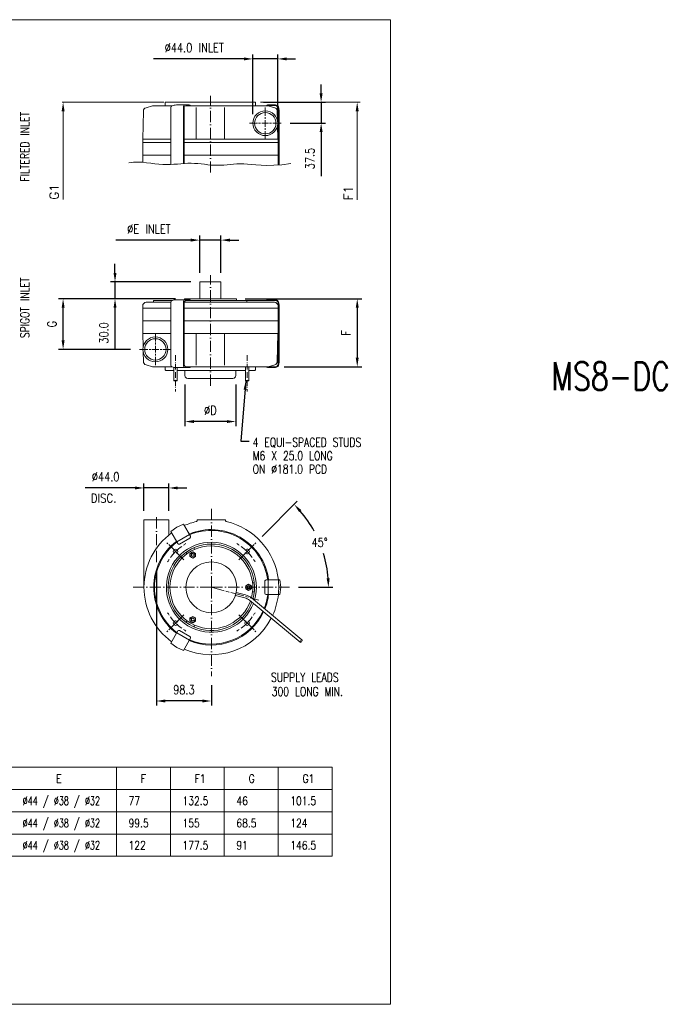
# Model space of a CAD drawing. Header units: millimetres. Extents: x 0 to 1992, y 0 to 1760.
# Tile 2 of 2: x 857 to 1992, y 0 to 1760. Entities that reach past the tile are written whole.
import ezdxf
from ezdxf.enums import TextEntityAlignment as Align

# ---------------------------------------------------------------- set-up
doc = ezdxf.new("R2010")
doc.units = ezdxf.units.MM
doc.header["$LTSCALE"] = 2
for name, pattern in [('AM_ISO08W050', [18, 12, -1.5, 3, -1.5]), ('GEN7', [15, 10, -2.5, 0, -2.5]), ('GEN7A', [7.5, 5, -1.25, 0, -1.25])]:
    doc.linetypes.add(name, pattern=pattern)
for name, color, linetype, lineweight in [('1', 9, 'CONTINUOUS', 9), ('2', 7, 'CONTINUOUS', 9), ('5', 3, 'CONTINUOUS', 9), ('6', 2, 'CONTINUOUS', 9), ('7', 4, 'GEN7', 9), ('7A', 4, 'GEN7A', 9), ('AM_0N', 7, 'CONTINUOUS', 9), ('AM_4N', 3, 'CONTINUOUS', 9), ('AM_7', 4, 'AM_ISO08W050', 9)]:
    doc.layers.add(name, color=color, linetype=linetype, lineweight=lineweight)
doc.styles.add('NICK2', font='TXT.SHX', dxfattribs={"width": 0.8, "height": 7.5})
doc.styles.get("Standard").update_dxf_attribs({"font": 'txt.shx', "width": 0.8})
doc.dimstyles.new('A-NOTOL', dxfattribs={"dimscale": 8, "dimtxt": 2, "dimasz": 2, "dimexe": 1, "dimexo": 2, "dimgap": 1.5, "dimtad": 1, "dimdec": 1, "dimzin": 0, "dimdsep": 46, "dimtxsty": 'Standard', "dimcen": 2, "dimclrd": 1, "dimclre": 1, "dimclrt": 2, "dimadec": 0, "dimazin": 0, "dimtp": 0.1, "dimtm": 0.1, "dimtfac": 1, "dimtdec": 1, "dimtmove": 0, "dimatfit": 2, "dimfxl": 1, "dimtolj": 1, "dimtzin": 0, "dimarcsym": 0})
doc.dimstyles.new('A-NOTOL-H', dxfattribs={"dimscale": 8, "dimtxt": 2, "dimasz": 2, "dimexe": 1, "dimexo": 2, "dimgap": 1.5, "dimtad": 1, "dimtih": 1, "dimtoh": 1, "dimdec": 1, "dimzin": 0, "dimdsep": 46, "dimtxsty": 'Standard', "dimcen": 2, "dimclrd": 1, "dimclre": 1, "dimclrt": 2, "dimadec": 0, "dimazin": 0, "dimtp": 0.1, "dimtm": 0.1, "dimtfac": 1, "dimtdec": 1, "dimtmove": 0, "dimatfit": 2, "dimfxl": 1, "dimtolj": 1, "dimtzin": 0, "dimarcsym": 0})

# ---------------------------------------------------------------- blocks, each defined once
blk = doc.blocks.new('*D5')
at = {"layer": '5', "color": 1, "lineweight": -2, "transparency": 16777216}
for p, q in [((1027.6, 1307.4), (1027.6, 1323.4)), ((1163.1, 1291.4), (1019.6, 1291.4)), ((1027.6, 1291.4), (1027.6, 1261.1)), ((1135.6, 1261.1), (1019.6, 1261.1)), ((1027.6, 1245.1), (1027.6, 1171))]:
    blk.add_line(p, q, dxfattribs=at)
at = {"layer": '5', "color": 1, "transparency": 16777216}
for points in [[(1025, 1307.4), (1030.3, 1307.4), (1027.6, 1291.4)], [(1025, 1245.1), (1030.3, 1245.1), (1027.6, 1261.1)]]:
    blk.add_solid(points, dxfattribs=at)
at = {"layer": '5', "color": 2, "transparency": 16777216, "insert": (1007.6, 1200.1), "char_height": 16, "attachment_point": 5, "rotation": 90}
blk.add_mtext('\\A1;30.0', dxfattribs=at)
blk = doc.blocks.new('*D2')
at = {"layer": '5', "color": 1, "lineweight": -2, "transparency": 16777216}
for p, q in [((1260.6, 1261.1), (1468.8, 1261.1)), ((1460.8, 1245.1), (1460.8, 1155.6)), ((1330.4, 1139.6), (1468.8, 1139.6))]:
    blk.add_line(p, q, dxfattribs=at)
at = {"layer": '5', "color": 1, "transparency": 16777216}
for points in [[(1458.1, 1245.1), (1463.4, 1245.1), (1460.8, 1261.1)], [(1458.1, 1155.6), (1463.4, 1155.6), (1460.8, 1139.6)]]:
    blk.add_solid(points, dxfattribs=at)
at = {"layer": '5', "color": 2, "transparency": 16777216, "insert": (1440.8, 1200.3), "char_height": 16, "attachment_point": 5, "rotation": 90}
blk.add_mtext('\\A1;F', dxfattribs=at)
blk = doc.blocks.new('*D16')
at = {"layer": '5', "color": 1, "lineweight": -2, "transparency": 16777216}
for p, q in [((1152.6, 1107.7), (1152.6, 1033.7)), ((1243.6, 1107.7), (1243.6, 1033.7)), ((1227.6, 1041.7), (1168.6, 1041.7))]:
    blk.add_line(p, q, dxfattribs=at)
at = {"layer": '5', "color": 1, "transparency": 16777216}
for points in [[(1168.6, 1044.3), (1168.6, 1039), (1152.6, 1041.7)], [(1227.6, 1044.3), (1227.6, 1039), (1243.6, 1041.7)]]:
    blk.add_solid(points, dxfattribs=at)
at = {"layer": '5', "color": 2, "transparency": 16777216, "insert": (1198.1, 1061.7), "char_height": 16, "attachment_point": 5}
blk.add_mtext('\\A1;%%cD', dxfattribs=at)
blk = doc.blocks.new('*D4')
at = {"layer": '5', "color": 1, "lineweight": -2, "transparency": 16777216}
for p, q in [((1179.1, 1307.4), (1179.1, 1374)), ((1217.1, 1307.4), (1217.1, 1374)), ((1163.1, 1366), (1029.2, 1366)), ((1217.1, 1366), (1179.1, 1366)), ((1233.1, 1366), (1249.1, 1366))]:
    blk.add_line(p, q, dxfattribs=at)
at = {"layer": '5', "color": 1, "transparency": 16777216}
for points in [[(1163.1, 1368.7), (1163.1, 1363.3), (1179.1, 1366)], [(1233.1, 1368.7), (1233.1, 1363.3), (1217.1, 1366)]]:
    blk.add_solid(points, dxfattribs=at)
at = {"layer": '5', "color": 2, "transparency": 16777216, "insert": (1088.2, 1386), "char_height": 16, "attachment_point": 5}
blk.add_mtext('\\A1;%%cE INLET', dxfattribs=at)
blk = doc.blocks.new('*D11')
at = {"layer": '5', "color": 1, "lineweight": -2, "transparency": 16777216}
for p, q in [((1396.2, 1628.4), (1396.2, 1644.4)), ((1293.4, 1612.4), (1404.2, 1612.4)), ((1396.2, 1612.4), (1396.2, 1575)), ((1340.7, 1575), (1404.2, 1575)), ((1396.2, 1559), (1396.2, 1480.6))]:
    blk.add_line(p, q, dxfattribs=at)
at = {"layer": '5', "color": 1, "transparency": 16777216}
for points in [[(1393.5, 1628.4), (1398.9, 1628.4), (1396.2, 1612.4)], [(1393.5, 1559), (1398.9, 1559), (1396.2, 1575)]]:
    blk.add_solid(points, dxfattribs=at)
at = {"layer": '5', "color": 2, "transparency": 16777216, "insert": (1376.2, 1511.8), "char_height": 16, "attachment_point": 5, "rotation": 90}
blk.add_mtext('\\A1;37.5', dxfattribs=at)
blk = doc.blocks.new('*D21')
at = {"layer": '5', "color": 1, "lineweight": -2, "transparency": 16777216}
for p, q in [((1101.6, 774.3), (1101.6, 534.2)), ((1199.9, 570.5), (1199.9, 534.2)), ((1183.9, 542.2), (1117.6, 542.2))]:
    blk.add_line(p, q, dxfattribs=at)
at = {"layer": '5', "color": 1, "transparency": 16777216}
for points in [[(1117.6, 544.8), (1117.6, 539.5), (1101.6, 542.2)], [(1183.9, 544.8), (1183.9, 539.5), (1199.9, 542.2)]]:
    blk.add_solid(points, dxfattribs=at)
at = {"layer": '5', "color": 2, "transparency": 16777216, "insert": (1150.8, 562.2), "char_height": 16, "attachment_point": 5}
blk.add_mtext('\\A1;98.3', dxfattribs=at)
blk = doc.blocks.new('*D22')
at = {"layer": '5', "color": 1, "lineweight": -2, "transparency": 16777216}
for p, q in [((1063.4, 923), (974.3, 923)), ((1079.4, 882), (1079.4, 931)), ((1123.9, 923), (1079.4, 923)), ((1123.9, 882), (1123.9, 931)), ((1139.9, 923), (1155.9, 923))]:
    blk.add_line(p, q, dxfattribs=at)
at = {"layer": '5', "color": 1, "transparency": 16777216}
for points in [[(1063.4, 925.6), (1063.4, 920.3), (1079.4, 923)], [(1139.9, 925.6), (1139.9, 920.3), (1123.9, 923)]]:
    blk.add_solid(points, dxfattribs=at)
at = {"layer": '5', "color": 2, "transparency": 16777216, "insert": (1010.9, 943), "char_height": 16, "attachment_point": 5}
blk.add_mtext('\\A1;%%c44.0', dxfattribs=at)
blk = doc.blocks.new('*D3')
at = {"layer": '5', "color": 1, "lineweight": -2, "transparency": 16777216}
for p, q in [((1135.6, 1261.1), (926.8, 1261.1)), ((934.8, 1186.6), (934.8, 1245.1)), ((1055.5, 1170.6), (926.8, 1170.6))]:
    blk.add_line(p, q, dxfattribs=at)
at = {"layer": '5', "color": 1, "transparency": 16777216}
for points in [[(932.2, 1245.1), (937.5, 1245.1), (934.8, 1261.1)], [(932.2, 1186.6), (937.5, 1186.6), (934.8, 1170.6)]]:
    blk.add_solid(points, dxfattribs=at)
at = {"layer": '5', "color": 2, "transparency": 16777216, "insert": (914.8, 1215.9), "char_height": 16, "attachment_point": 5, "rotation": 90}
blk.add_mtext('\\A1;G', dxfattribs=at)
blk = doc.blocks.new('*D14')
at = {"layer": '5', "color": 1, "lineweight": -2, "transparency": 16777216}
for p, q in [((1258.1, 1689.9), (1096.5, 1689.9)), ((1274.1, 1591), (1274.1, 1697.9)), ((1318.6, 1689.9), (1274.1, 1689.9)), ((1318.6, 1591), (1318.6, 1697.9)), ((1334.6, 1689.9), (1350.6, 1689.9))]:
    blk.add_line(p, q, dxfattribs=at)
at = {"layer": '5', "color": 1, "transparency": 16777216}
for points in [[(1258.1, 1692.5), (1258.1, 1687.2), (1274.1, 1689.9)], [(1334.6, 1692.5), (1334.6, 1687.2), (1318.6, 1689.9)]]:
    blk.add_solid(points, dxfattribs=at)
at = {"layer": '5', "color": 2, "transparency": 16777216, "insert": (1169.3, 1709.9), "char_height": 16, "attachment_point": 5}
blk.add_mtext('\\A1;%%c44.0 INLET', dxfattribs=at)
blk = doc.blocks.new('*D24')
at = {"layer": '1', "color": 1, "lineweight": -2, "transparency": 16777216}
for p, q in [((1291, 836.5), (1353.6, 899.1)), ((1355.9, 745.4), (1417.3, 745.4))]:
    blk.add_line(p, q, dxfattribs=at)
for start, end in [(28.568, 40.6207), (4.3793, 16.6883)]:
    blk.add_arc((1199.9, 745.4), 209.4, start, end, dxfattribs=at)
at = {"layer": '1', "color": 1, "transparency": 16777216}
for points in [[(1356.9, 879.9), (1360.8, 883.5), (1348, 893.5)], [(1411.4, 761.5), (1406, 761.3), (1409.3, 745.4)]]:
    blk.add_solid(points, dxfattribs=at)
at = {"layer": '1', "color": 2, "transparency": 16777216, "insert": (1393.4, 825.5), "char_height": 16, "attachment_point": 5}
blk.add_mtext('\\A1;45°', dxfattribs=at)

msp = doc.modelspace()

# ---------------------------------------------------------------- linework, layer by layer
at = {"layer": '1'}
for p, q in [((1520, 1760), (0, 1760)), ((1520, 0), (1520, 1760)), ((1296.37, 1603.33), (1296.37, 1588.39)), ((1296.37, 1582.6), (1296.37, 1585.78)), ((1268.02, 1574.98), (1282.27, 1574.98)), ((1287.77, 1574.98), (1284.29, 1574.98)), ((1296.37, 1574.98), (1290.09, 1574.98)), ((1296.37, 1574.98), (1296.37, 1580.57)), ((1296.37, 1574.98), (1296.37, 1568.69)), ((1296.37, 1574.98), (1301.96, 1574.98)), ((1303.99, 1574.98), (1307.17, 1574.98)), ((1324.72, 1574.98), (1309.78, 1574.98)), ((1296.37, 1566.38), (1296.37, 1562.9)), ((1296.37, 1546.63), (1296.37, 1560.87)), ((1099.8, 1198.99), (1099.8, 1184.74)), ((1099.8, 1179.24), (1099.8, 1182.72)), ((1071.45, 1170.64), (1086.39, 1170.64)), ((1092.19, 1170.64), (1089, 1170.64)), ((1099.8, 1170.64), (1094.21, 1170.64)), ((1099.8, 1170.64), (1099.8, 1176.92)), ((1099.8, 1170.64), (1099.8, 1165.05)), ((1099.8, 1170.64), (1106.09, 1170.64)), ((1099.8, 1163.02), (1099.8, 1159.83)), ((1108.41, 1170.64), (1111.88, 1170.64)), ((1128.15, 1170.64), (1113.91, 1170.64)), ((1099.8, 1142.28), (1099.8, 1157.23)), ((1122.31, 823.01), (1120.14, 825.17)), ((1147.04, 798.28), (1123.67, 821.65)), ((1252.8, 798.28), (1276.17, 821.65)), ((1277.52, 823.01), (1279.69, 825.17)), ((1150.56, 794.76), (1148.39, 796.92)), ((1249.27, 794.76), (1251.44, 796.92)), ((1147.04, 692.52), (1123.67, 669.15)), ((1150.56, 696.04), (1148.39, 693.87)), ((1249.27, 696.04), (1251.44, 693.87)), ((1252.8, 692.52), (1276.17, 669.15)), ((1122.31, 667.79), (1120.14, 665.62)), ((1277.52, 667.79), (1279.69, 665.62)), ((1415.77, 423.63), (277.94, 423.63)), ((1415.77, 423.63), (470.72, 423.63)), ((1030.21, 264.66), (1030.21, 423.63)), ((1126.6, 264.66), (1126.6, 423.63)), ((1222.99, 264.66), (1222.99, 423.63)), ((1319.38, 264.66), (1319.38, 423.63)), ((1415.77, 264.66), (1415.77, 423.63)), ((73.1, 383.89), (1415.77, 383.89)), ((73.1, 344.14), (1415.77, 344.14)), ((1030.21, 344.14), (1030.21, 264.66)), ((1126.6, 344.14), (1126.6, 264.66)), ((1222.99, 344.14), (1222.99, 264.66)), ((1319.38, 344.14), (1319.38, 264.66)), ((1415.77, 344.14), (1415.77, 264.66)), ((1415.77, 304.4), (73.1, 304.4)), ((73.1, 264.66), (1415.77, 264.66)), ((0, 0), (1520, 0))]:
    msp.add_line(p, q, dxfattribs=at)
for centre, radius, start, end in [((1199.92, 745.4), 90.4, 125.9387, 144.0613), ((1135.99, 809.32), 4.11, 294.90501, 240.82125), ((1199.92, 745.4), 90.4, 120.15043, 123.52892), ((1199.92, 745.4), 90.4, 56.47108, 59.84957), ((1199.92, 745.4), 90.4, 35.9387, 54.0613), ((1263.84, 809.32), 4.11, 204.90501, 150.82125), ((1199.92, 745.4), 90.4, 146.47108, 149.84957), ((1199.92, 745.4), 90.4, 30.15043, 33.52892), ((1199.92, 745.4), 120.51, 353.76175, 6.23826), ((1199.92, 745.4), 90.4, 210.15043, 213.52892), ((1199.92, 745.4), 90.4, 215.9387, 234.0613), ((1199.92, 745.4), 90.4, 305.9387, 324.0613), ((1199.92, 745.4), 90.4, 326.47108, 329.84957), ((1135.99, 681.48), 4.11, 24.90501, 330.82125), ((1199.92, 745.4), 90.4, 236.47108, 239.84957), ((1199.92, 745.4), 90.4, 300.15043, 303.52892), ((1263.84, 681.48), 4.11, 114.90501, 60.82125)]:
    msp.add_arc(centre, radius, start, end, dxfattribs=at)
at = {"layer": '2'}
for p, q in [((1094.92, 1606.09), (1083.05, 1602.67)), ((1094.92, 1606.09), (1129.84, 1606.09)), ((1117.15, 1610.83), (1117.23, 1606.15)), ((1118.74, 1612.44), (1198.09, 1612.44)), ((1127.28, 1602.92), (1127.28, 1501.21)), ((1159.96, 1607.61), (1137.49, 1607.61)), ((1149.96, 1604.61), (1149.96, 1502.82)), ((1151.36, 1602.92), (1151.36, 1502.93)), ((1154.53, 1606.09), (1301.26, 1606.09)), ((1172.69, 1546.35), (1172.69, 1602.92)), ((1277.44, 1612.44), (1198.09, 1612.44)), ((1223.49, 1546.35), (1223.49, 1602.92)), ((1279.03, 1610.83), (1278.95, 1606.09)), ((1300.28, 1607.66), (1314.33, 1607.61)), ((1300.46, 1606.45), (1314.29, 1606.44)), ((1301.26, 1606.09), (1313.13, 1602.67)), ((1319.09, 1601.64), (1319.09, 1500.28)), ((1320.38, 1601.68), (1320.38, 1500.38)), ((1320.38, 1601.68), (1321.17, 1597.32)), ((1077.58, 1546.35), (1078.46, 1596.69)), ((1317.72, 1596.69), (1318.01, 1580.06)), ((1321.16, 1597.35), (1321.17, 1500.43)), ((1318.6, 1546.35), (1318.17, 1570.66)), ((1077.09, 1546.34), (1077.09, 1504.99)), ((1077.09, 1540.35), (1127.28, 1540.35)), ((1127.28, 1546.35), (1077.58, 1546.35)), ((1198.09, 1546.35), (1151.36, 1546.35)), ((1151.36, 1540.35), (1319.09, 1540.35)), ((1198.09, 1546.35), (1318.6, 1546.35)), ((1077.09, 1517.75), (1127.28, 1517.75)), ((1319.09, 1517.75), (1151.36, 1517.75)), ((1217.09, 1291.43), (1179.09, 1291.43)), ((1179.09, 1291.43), (1179.09, 1261.13)), ((1217.09, 1291.43), (1217.09, 1261.13)), ((1083.44, 1254.78), (1127.28, 1254.78)), ((1096.74, 1257.96), (1129.84, 1257.96)), ((1096.74, 1257.96), (1096.74, 1254.78)), ((1127.28, 1254.78), (1127.28, 1142.7)), ((1159.96, 1259.48), (1137.49, 1259.48)), ((1149.96, 1256.48), (1149.96, 1140.58)), ((1151.36, 1254.78), (1151.36, 1142.7)), ((1151.36, 1254.78), (1312.74, 1254.78)), ((1151.59, 1259.48), (1151.59, 1261.13)), ((1151.59, 1261.13), (1198.09, 1261.13)), ((1315.91, 1257.96), (1154.53, 1257.96)), ((1244.59, 1261.13), (1198.09, 1261.13)), ((1244.59, 1257.96), (1244.59, 1261.13)), ((1263.38, 1257.96), (1263.38, 1254.78)), ((1300.28, 1259.52), (1314.33, 1259.47)), ((1300.46, 1258.31), (1314.35, 1258.31)), ((1319.09, 1254.78), (1319.09, 1199.27)), ((1320.38, 1253.54), (1321.17, 1249.18)), ((1320.38, 1253.54), (1320.38, 1179.23)), ((1077.09, 1248.43), (1077.09, 1199.27)), ((1077.09, 1244.47), (1127.28, 1244.47)), ((1319.09, 1244.47), (1151.36, 1244.47)), ((1321.17, 1249.18), (1321.19, 1148.69)), ((1077.09, 1221.87), (1127.28, 1221.87)), ((1319.09, 1221.87), (1151.36, 1221.87)), ((1077.09, 1199.27), (1127.28, 1199.27)), ((1077.58, 1199.27), (1078, 1174.96)), ((1319.09, 1199.27), (1151.36, 1199.27)), ((1172.69, 1199.27), (1172.69, 1142.7)), ((1223.49, 1199.27), (1223.49, 1142.7)), ((1318.6, 1199.27), (1317.72, 1148.93)), ((1319.19, 1144.33), (1319.19, 1199.37)), ((1320.4, 1144.33), (1320.4, 1179.5)), ((1078.46, 1148.93), (1078.17, 1165.56)), ((1320.4, 1144.33), (1321.19, 1148.69)), ((1094.92, 1139.52), (1083.05, 1142.94)), ((1129.84, 1139.52), (1094.92, 1139.52)), ((1117.15, 1134.79), (1117.23, 1139.52)), ((1118.74, 1133.17), (1132.99, 1133.17)), ((1159.96, 1138), (1137.49, 1138)), ((1138.99, 1133.17), (1198.09, 1133.17)), ((1152.59, 1133.17), (1152.59, 1123.74)), ((1301.26, 1139.52), (1154.53, 1139.52)), ((1260.84, 1133.17), (1198.09, 1133.17)), ((1243.59, 1133.17), (1243.59, 1123.74)), ((1277.44, 1133.17), (1266.84, 1133.17)), ((1279.03, 1134.79), (1278.95, 1139.47)), ((1300.3, 1138.35), (1314.35, 1138.4)), ((1300.48, 1139.56), (1314.37, 1139.56)), ((1301.26, 1139.52), (1313.13, 1142.94)), ((1138.99, 1115.14), (1132.99, 1115.14)), ((1157.59, 1118.74), (1238.59, 1118.74)), ((1266.84, 1115.13), (1260.84, 1115.13)), ((1079.41, 866.05), (1123.86, 866.05)), ((1079.41, 745.4), (1079.41, 866.05)), ((1123.86, 866.05), (1123.86, 838.87)), ((1174.52, 864.49), (1174.52, 866.05)), ((1225.32, 866.05), (1174.52, 866.05)), ((1225.32, 864.49), (1225.32, 866.05)), ((1127.28, 845.02), (1137.95, 852.73)), ((1127.28, 845.02), (1139.71, 823.49)), ((1137.95, 852.73), (1149.96, 858.11)), ((1149.96, 858.11), (1162.39, 836.58)), ((1160.58, 839.72), (1137.9, 826.62)), ((1142.96, 822.62), (1161.52, 833.33)), ((1169.24, 814.4), (1170.01, 813.09)), ((1155.49, 806.46), (1156.25, 805.15)), ((1322.51, 758.49), (1297.65, 758.49)), ((1301.27, 732.3), (1301.27, 758.49)), ((1322.51, 758.49), (1323.85, 745.4)), ((1275.01, 753.34), (1273.49, 753.34)), ((1295.27, 756.11), (1295.27, 734.68)), ((1323.85, 745.4), (1322.51, 732.3)), ((1243.07, 730.99), (1259.77, 726.51)), ((1244.5, 736.3), (1261.2, 731.83)), ((1268.22, 722.15), (1358.42, 647.31)), ((1271.73, 726.38), (1361.93, 651.54)), ((1275.01, 737.46), (1273.49, 737.46)), ((1322.51, 732.3), (1297.65, 732.3)), ((1155.49, 684.33), (1156.25, 685.65)), ((1169.24, 676.39), (1170.01, 677.71)), ((1127.28, 645.78), (1139.71, 667.31)), ((1137.9, 664.18), (1160.58, 651.08)), ((1161.52, 657.47), (1142.96, 668.18)), ((1149.96, 632.69), (1162.39, 654.22)), ((1137.95, 638.07), (1127.28, 645.78)), ((1149.96, 632.69), (1137.95, 638.07))]:
    msp.add_line(p, q, dxfattribs=at)
for points in [[(1342.32, 1502.69), (1325.77, 1500.76), (1311.53, 1499.75), (1299.31, 1499.47), (1288.81, 1499.73), (1279.72, 1500.34), (1271.76, 1501.11), (1264.62, 1501.84), (1258.01, 1502.35), (1251.67, 1502.49), (1245.53, 1502.3), (1239.55, 1501.89), (1233.69, 1501.35), (1227.92, 1500.76), (1222.21, 1500.23), (1216.51, 1499.84), (1210.8, 1499.69), (1205.05, 1499.84), (1199.25, 1500.24), (1193.4, 1500.82), (1187.53, 1501.48), (1181.61, 1502.14), (1175.68, 1502.74), (1169.71, 1503.17), (1163.74, 1503.37), (1157.74, 1503.28), (1151.7, 1502.95), (1145.6, 1502.49), (1139.41, 1501.98), (1133.1, 1501.51), (1126.64, 1501.17), (1120.01, 1501.06), (1113.19, 1501.26), (1106.15, 1501.82), (1098.91, 1502.63), (1091.49, 1503.54), (1083.92, 1504.4), (1076.21, 1505.06), (1068.4, 1505.37), (1060.51, 1505.17), (1052.55, 1504.32)], [(1138.99, 1138), (1138.99, 1115.14), (1138.38, 1114.53), (1133.61, 1114.53), (1132.99, 1115.14), (1132.99, 1138.51)], [(1266.84, 1139.52), (1266.84, 1115.13), (1266.23, 1114.52), (1261.45, 1114.52), (1260.84, 1115.13), (1260.84, 1139.52)]]:
    msp.add_lwpolyline(points, dxfattribs=at)
for centre, radius in [((1296.37, 1574.98), 22.23), ((1296.37, 1574.98), 19.05), ((1099.8, 1170.64), 22.23), ((1099.8, 1170.64), 19.05), ((1199.92, 745.4), 45.5), ((1359.3, 648.37), 1.37)]:
    msp.add_circle(centre, radius, dxfattribs=at)
for centre, radius, start, end in [((1084.81, 1596.57), 6.35, 106.08661, 179.02725), ((1118.74, 1610.85), 1.59, 90, 180.99997), ((1130.44, 1602.92), 3.16, 108.24872, 180.09312), ((1137.49, 1587.61), 20, 90, 113.69725), ((1152.93, 1604.61), 3, 90, 180), ((1154.53, 1602.92), 3.17, 90, 180), ((1159.96, 1604.61), 3, 29.55956, 90), ((1277.44, 1610.85), 1.59, 359.00004, 90), ((1300.63, 1605.26), 2.4, 98.4, 159.64805), ((1300.63, 1605.26), 1.19, 98.4, 135.4592), ((1311.37, 1596.57), 6.35, 0.97276, 73.91339), ((1314.29, 1601.64), 4.8, 0, 89.97584), ((1314.37, 1601.6), 6.01, 0.74394, 90.41571), ((1083.44, 1248.43), 6.35, 90, 180), ((1130.46, 1254.78), 3.17, 90, 180), ((1137.49, 1239.48), 20, 90, 113.69725), ((1152.93, 1256.48), 3, 90, 180), ((1154.53, 1254.78), 3.17, 90, 180), ((1159.96, 1256.48), 3, 29.55956, 90), ((1300.63, 1257.12), 2.4, 98.4, 159.64805), ((1300.63, 1257.12), 1.19, 98.4, 135.4592), ((1312.74, 1248.43), 6.35, 0, 90), ((1314.37, 1253.47), 6.01, 0.74394, 90.41571), ((1314.4, 1253.55), 4.76, 359.96228, 90.70435), ((1315.91, 1254.78), 3.17, 0, 90), ((1084.81, 1149.05), 6.35, 180.97276, 253.91339), ((1311.37, 1149.05), 6.35, 286.08661, 359.02725), ((1314.4, 1144.4), 6.01, 269.58429, 359.25606), ((1314.43, 1144.32), 4.76, 269.29565, 0.03772), ((1118.74, 1134.76), 1.59, 179.00004, 270), ((1130.44, 1142.69), 3.16, 179.90688, 251.75128), ((1137.49, 1158), 20, 246.30275, 270), ((1152.93, 1141), 3, 180, 270), ((1154.53, 1142.7), 3.17, 180, 270), ((1159.96, 1141), 3, 270, 330.44044), ((1277.44, 1134.76), 1.59, 270, 0.99997), ((1300.65, 1140.75), 2.4, 210.73919, 261.6), ((1157.59, 1123.74), 5, 180, 270), ((1238.59, 1123.74), 5, 270, 0), ((1199.92, 745.4), 120.51, 102.77437, 113.76175), ((1172.92, 864.49), 1.6, 282.77451, 0), ((1226.92, 864.49), 1.6, 180, 257.22577), ((1199.92, 745.4), 120.51, 6.23826, 77.22565), ((1199.92, 745.4), 103.17, 7.29202, 112.708), ((1199.92, 745.4), 101.6, 7.40533, 112.59469), ((1199.92, 745.4), 120.51, 126.23826, 233.76175), ((1199.92, 745.4), 103.17, 127.29202, 232.708), ((1160.33, 835.39), 2.38, 300.00003, 29.99985), ((1199.92, 745.4), 101.6, 127.40533, 232.59469), ((1199.92, 745.4), 80.47, 343.14399, 338.95611), ((1199.92, 745.4), 77.3, 344.13818, 339.75172), ((1199.92, 745.4), 74, 345.26959, 340.65575), ((1141.77, 824.68), 2.38, 209.99985, 300.00003), ((1170.63, 815.2), 1.6, 112.76006, 209.99995), ((1154.11, 805.66), 1.6, 29.99994, 127.23985), ((1297.65, 756.11), 2.38, 89.99985, 180.00003), ((1275.01, 754.94), 1.6, 270, 7.23984), ((1254.02, 705.02), 22.25, 50.31813, 75), ((1254.02, 705.02), 27.75, 50.31813, 75), ((1275.01, 735.86), 1.6, 352.76016, 90), ((1199.92, 745.4), 101.6, 338.21301, 352.59469), ((1297.65, 734.68), 2.38, 180.00003, 269.99985), ((1199.92, 745.4), 103.17, 337.93171, 352.708), ((1199.92, 745.4), 120.51, 335.33217, 353.76175), ((1199.92, 745.4), 120.51, 246.23826, 332.64076), ((1199.92, 745.4), 103.17, 247.29202, 334.75337), ((1199.92, 745.4), 101.6, 247.40533, 334.9814), ((1154.11, 685.13), 1.6, 232.76007, 329.99994), ((1170.63, 675.59), 1.6, 149.99995, 247.24005), ((1141.77, 666.12), 2.38, 60.00003, 149.99985), ((1160.33, 655.41), 2.38, 329.99985, 60.00003), ((1361.05, 650.48), 1.37, 230.31813, 50.31813)]:
    msp.add_arc(centre, radius, start, end, dxfattribs=at)
at = {"layer": '5', "linetype": 'ByBlock'}
for p, q in [((1114.74, 1612.44), (932.84, 1612.44)), ((1287.63, 1612.43), (1465.95, 1612.43)), ((934.84, 1438.72), (934.84, 1596.44)), ((1460.7, 1596.43), (1460.7, 1437.87))]:
    msp.add_line(p, q, dxfattribs=at)
for points in [[(932.18, 1596.44), (937.51, 1596.44), (934.84, 1612.44)], [(1458.04, 1596.43), (1463.37, 1596.43), (1460.7, 1612.43)]]:
    msp.add_solid(points, dxfattribs=at)
at = {"layer": '7'}
for p, q in [((1198.09, 1486.67), (1198.09, 1624.18)), ((1198.09, 1105.82), (1198.09, 1303.5)), ((1199.92, 745.4), (1199.92, 885.4)), ((1101.63, 790.34), (1101.63, 871.93)), ((1199.92, 745.4), (1059.92, 745.4)), ((1199.92, 745.4), (1199.92, 586.53)), ((1199.92, 745.4), (1339.92, 745.4))]:
    msp.add_line(p, q, dxfattribs=at)
at = {"layer": '7A'}
for p, q in [((1135.99, 1160.09), (1135.99, 1095.31)), ((1263.84, 1160.09), (1263.84, 1095.31))]:
    msp.add_line(p, q, dxfattribs=at)
at = {"layer": 'AM_0N'}
for p, q in [((1166.58, 808.92), (1161.58, 806.03)), ((1161.58, 806.03), (1161.58, 800.25)), ((1161.58, 800.25), (1166.58, 797.37)), ((1171.58, 806.03), (1166.58, 808.92)), ((1166.58, 797.37), (1171.58, 800.25)), ((1171.58, 800.25), (1171.58, 806.03)), ((1266.59, 751.17), (1261.59, 748.29)), ((1261.59, 748.29), (1261.59, 742.51)), ((1261.59, 742.51), (1266.59, 739.63)), ((1271.59, 748.29), (1266.59, 751.17)), ((1266.59, 739.63), (1271.59, 742.51)), ((1271.59, 742.51), (1271.59, 748.29)), ((1166.58, 693.43), (1161.58, 690.54)), ((1161.58, 690.54), (1161.58, 684.77)), ((1171.58, 690.54), (1166.58, 693.43)), ((1171.58, 684.77), (1171.58, 690.54)), ((1161.58, 684.77), (1166.58, 681.88)), ((1166.58, 681.88), (1171.58, 684.77))]:
    msp.add_line(p, q, dxfattribs=at)
for centre, radius in [((1166.58, 803.14), 5), ((1166.58, 803.14), 2.46), ((1266.59, 745.4), 5), ((1266.59, 745.4), 2.46), ((1166.58, 687.66), 5), ((1166.58, 687.66), 2.46)]:
    msp.add_circle(centre, radius, dxfattribs=at)
at = {"layer": 'AM_4N'}
for centre, start, end in [((1166.58, 803.14), 320, 230), ((1266.59, 745.4), 200, 110), ((1166.58, 687.66), 80, 350)]:
    msp.add_arc(centre, 3, start, end, dxfattribs=at)
at = {"layer": 'AM_7'}
msp.add_line((1199.92, 745.4), (1285.1, 722.58), dxfattribs=at)

# ---------------------------------------------------------------- texts
at = {"layer": '1'}
for s, height, width, p in [('MS8-DC', 50, 0.75, (1807.82, 1097.83)), ('4 EQUI-SPACED STUDS', 16, 0.75, (1273.72, 996.59)), ('M6 X 25.0 LONG', 16, 0.75, (1273.72, 972.59)), ('ON %%c181.0 PCD', 16, 0.75, (1273.72, 948.59)), ('DISC.', 16, 0.833333, (984.3, 896.71)), ('SUPPLY LEADS', 16, 0.75, (1306.62, 576.53)), ('300 LONG MIN.', 16, 0.75, (1307.93, 551.1))]:
    msp.add_text(s, height=height, dxfattribs=dict(at, width=width)).set_placement(p)
at = {"layer": '1', "style": 'NICK2'}
for s, width, p in [('E', 0.8, (922.34, 395.93)), ('F', 0.8, (1073.81, 395.93)), ('F1', 0.8, (1170.2, 395.93)), ('G', 0.8, (1266.59, 395.93)), ('G1', 0.8, (1362.98, 395.93)), ('%%c44 / %%c38 / %%c32', 0.7, (862.59, 356.19)), ('77', 0.8, (1051.9, 356.19)), ('132.5', 0.8, (1148.29, 356.19)), ('46', 0.8, (1244.68, 356.19)), ('101.5', 0.8, (1341.07, 356.19)), ('%%c44 / %%c38 / %%c32', 0.7, (862.59, 316.44)), ('99.5', 0.8, (1051.9, 316.44)), ('155', 0.8, (1148.29, 316.44)), ('68.5', 0.8, (1244.68, 316.44)), ('124', 0.8, (1341.07, 316.44)), ('%%c44 / %%c38 / %%c32', 0.7, (862.59, 276.7)), ('122', 0.8, (1051.9, 276.7)), ('177.5', 0.8, (1148.29, 276.7)), ('91', 0.8, (1244.68, 276.7)), ('146.5', 0.8, (1341.07, 276.7))]:
    msp.add_text(s, height=15, dxfattribs=dict(at, width=width)).set_placement(p)
at = {"layer": '5', "color": 2, "linetype": 'ByBlock'}
for s, p in [('G1', (918.84, 1452.25)), ('F1', (1444.7, 1449.94))]:
    msp.add_text(s, height=16, rotation=90, dxfattribs=at).set_placement(p, align=Align.MIDDLE_CENTER)
at = {"layer": '6', "width": 0.75}
for s, p in [('FILTERED INLET', (874.33, 1470.7)), ('SPIGOT INLET', (874.33, 1190.81))]:
    msp.add_text(s, height=16, rotation=90, dxfattribs=at).set_placement(p)

# ---------------------------------------------------------------- dimensions: what is measured, and where the dimension line sits
at = {"layer": '1'}
dim = msp.add_angular_dim_2l(base=(1402.17, 799.59), line1=((1277.52, 823.01), (1279.69, 825.17)), line2=((1199.92, 745.4), (1339.92, 745.4)), dimstyle='A-NOTOL-H', dxfattribs=at)
dim.commit()
dim.dimension.update_dxf_attribs({"geometry": '*D24', "text_midpoint": (1393.36, 825.53)})
at = {"layer": '5'}
for base, p1, p2, text, picture, middle in [((1274.15, 1689.88), (1318.6, 1574.98), (1274.15, 1574.98), '%%c44.0 INLET', '*D14', (1169.35, 1709.88)), ((1179.09, 1366), (1217.09, 1291.43), (1179.09, 1291.43), '%%cE INLET', '*D4', (1088.15, 1386)), ((1152.59, 1041.68), (1243.59, 1123.74), (1152.59, 1123.74), '%%cD', '*D16', (1198.09, 1061.68)), ((1079.41, 922.96), (1123.86, 866.05), (1079.41, 866.05), '%%c44.0', '*D22', (1010.87, 942.96))]:
    dim = msp.add_linear_dim(base=base, p1=p1, p2=p2, text=text, dimstyle='A-NOTOL', dxfattribs=at)
    dim.commit()
    dim.dimension.update_dxf_attribs({"geometry": picture, "text_midpoint": middle})
dim = msp.add_linear_dim(base=(1396.19, 1574.98), p1=(1277.44, 1612.44), p2=(1324.72, 1574.98), angle=90, dimstyle='A-NOTOL', dxfattribs=at)
dim.commit()
dim.dimension.update_dxf_attribs({"geometry": '*D11', "text_midpoint": (1376.19, 1511.78)})
for base, p1, p2, text, picture, middle in [((1027.64, 1261.13), (1179.09, 1291.43), (1151.59, 1261.13), '30.0', '*D5', (1007.64, 1200.06)), ((934.84, 1261.13), (1071.45, 1170.64), (1151.59, 1261.13), 'G', '*D3', (914.84, 1215.88)), ((1460.78, 1139.56), (1244.59, 1261.13), (1314.37, 1139.56), 'F', '*D2', (1440.78, 1200.35))]:
    dim = msp.add_linear_dim(base=base, p1=p1, p2=p2, angle=90, text=text, dimstyle='A-NOTOL', dxfattribs=at)
    dim.commit()
    dim.dimension.update_dxf_attribs({"geometry": picture, "text_midpoint": middle})
dim = msp.add_linear_dim(base=(1101.63, 542.17), p1=(1199.92, 586.53), p2=(1101.63, 790.34), dimstyle='A-NOTOL', dxfattribs=at)
dim.commit()
dim.dimension.update_dxf_attribs({"geometry": '*D21', "text_midpoint": (1150.77, 562.17)})

# ---------------------------------------------------------------- leaders
at = {"layer": '1'}
msp.add_leader([(1261.45, 1114.52), (1252.88, 1006.47), (1267.53, 1006.47)], dimstyle='A-NOTOL', override={"dimgap": 1.5, "dimtad": 0}, dxfattribs=at)

doc.saveas('drawing.dxf')
